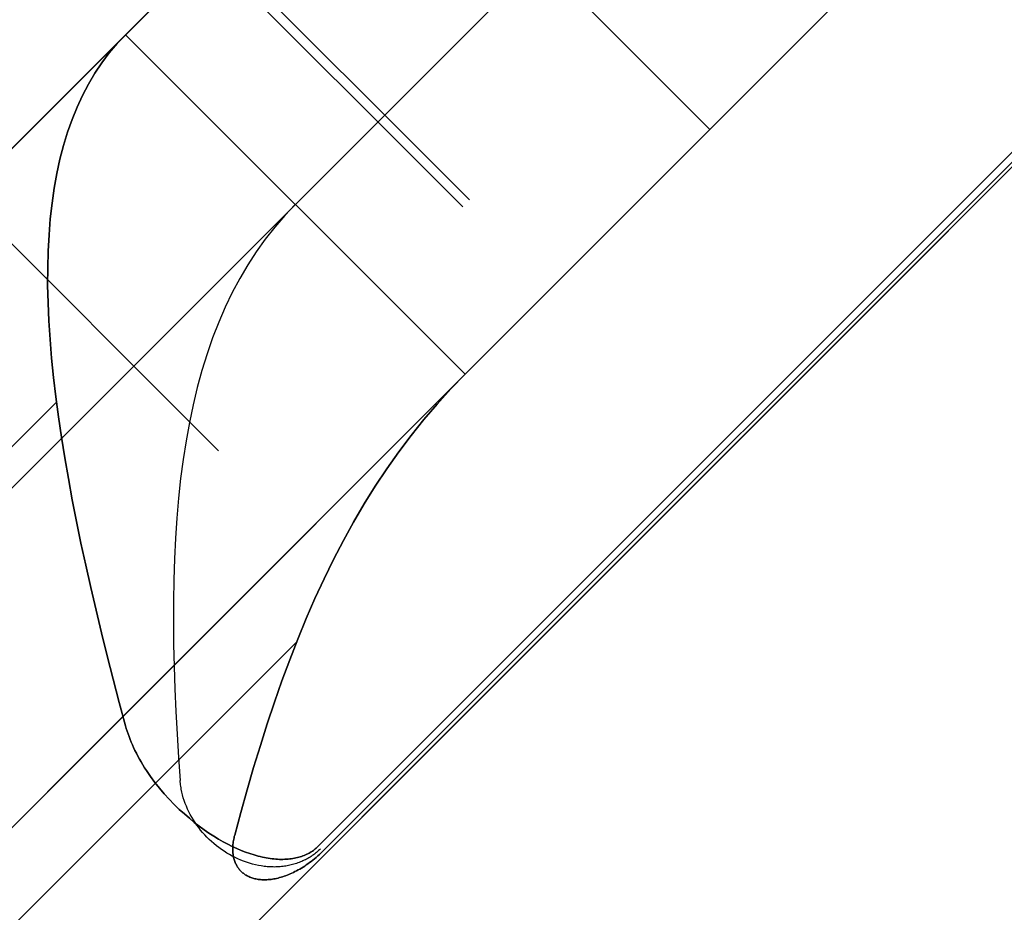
# Model space of a CAD drawing. Header units: millimetres. Extents: x -1690 to 192, y -898 to 54.
# Tile 199 of 256: x 139.15 to 143.25, y -842.49 to -838.77. Entities that reach past the tile are written whole.
import ezdxf

# ---------------------------------------------------------------- set-up
doc = ezdxf.new("R2010")
doc.units = ezdxf.units.MM
doc.header["$MEASUREMENT"] = 0
doc.layers.add('OVIDIO 186x93x72h', color=7, linetype='Continuous')

msp = doc.modelspace()

# ---------------------------------------------------------------- linework, layer by layer
at = {"layer": 'OVIDIO 186x93x72h', "extrusion": (-0.108979, 0.202852, 0.973126)}
for points in [[(254.7171, 833.7506), (254.7171, 994.4065)], [(254.7171, 994.4065), (254.7171, 833.7506)], [(254.4216, 994.4065), (254.4216, 833.7506)], [(254.1261, 994.4065), (254.1261, 833.7506)], [(254.1261, 833.7506), (254.1261, 994.4065)]]:
    msp.add_lwpolyline(points, dxfattribs=at)
at = {"layer": 'OVIDIO 186x93x72h', "extrusion": (-0.021464, 0.046296, 0.998697)}
for points in [[(213.2535, 776.3214), (213.2535, 877.624)], [(211.7676, 777.2852), (211.7676, 877.7982)]]:
    msp.add_lwpolyline(points, dxfattribs=at)
at = {"layer": 'OVIDIO 186x93x72h', "extrusion": (-0.235702, 0.235702, 0.942809)}
for points in [[(479.0157, 902.4715), (479.0157, 797.9311)], [(482.9912, 909.9615), (482.9912, 804.5535)], [(498.4121, 940.7364), (498.4121, 831.6586)], [(497.4634, 831.6586), (497.4634, 940.7364)], [(500.3095, 831.6586), (500.3095, 940.7364)], [(501.2582, 940.7364), (501.2582, 831.6586)]]:
    msp.add_lwpolyline(points, dxfattribs=at)
at = {"layer": 'OVIDIO 186x93x72h', "extrusion": (-0.202852, 0.108979, 0.973126)}
for points in [[(701.6115, 553.5977), (701.6115, 714.2535)], [(701.6115, 714.2535), (701.6115, 553.5977)], [(701.907, 714.2535), (701.907, 553.5977)], [(702.2025, 553.5977), (702.2025, 714.2535)], [(702.2025, 714.2535), (702.2025, 553.5977)]]:
    msp.add_lwpolyline(points, dxfattribs=at)
at = {"layer": 'OVIDIO 186x93x72h', "extrusion": (0.881274, 0.265352, -0.39108)}
msp.add_lwpolyline([(-828.6207, 561.3747), (-872.9336, 618.9298)], dxfattribs=at)
at = {"layer": 'OVIDIO 186x93x72h', "extrusion": (-0.046296, 0.021464, 0.998697)}
for points in [[(724.4816, 433.1141), (724.4816, 534.4185)], [(725.9678, 434.0823), (725.9678, 534.5936)]]:
    msp.add_lwpolyline(points, dxfattribs=at)
at = {"layer": 'OVIDIO 186x93x72h', "extrusion": (-0.015219, -0.015219, 0.999768)}
for points in [[(152.4561, -825.887), (143.0785, -835.2623)], [(153.5166, -826.9477), (144.1391, -836.3231)]]:
    msp.add_lwpolyline(points, dxfattribs=at)
at = {"layer": 'OVIDIO 186x93x72h', "extrusion": (0.999884, -0.000231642, 0.015217)}
msp.add_lwpolyline([(-832.8427, -4.8438), (-840.3, 484.9881)], dxfattribs=at)
at = {"layer": 'OVIDIO 186x93x72h', "extrusion": (-0.000231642, 0.999884, 0.015217)}
msp.add_lwpolyline([(-146.4121, 10.0645), (-138.9548, 499.8977)], dxfattribs=at)
at = {"layer": 'OVIDIO 186x93x72h'}
for points in [[(147.8155, -834.8482), (128.6454, -854.0183)], [(128.8588, -853.8049), (147.6021, -835.0616)], [(130.3816, -848.0395), (141.8367, -836.5844)], [(131.0887, -847.3324), (141.1296, -837.2915)], [(141.1296, -837.2915), (131.0887, -847.3324)], [(142.0242, -839.2253), (140.61, -837.8111)], [(131.7958, -848.0395), (141.8367, -837.9986)], [(131.7958, -849.4537), (143.2509, -837.9986)], [(140.9954, -839.547), (139.9347, -838.4863)], [(141.0235, -839.5189), (139.9629, -838.4582)], [(132.5029, -848.7466), (142.5438, -838.7057)], [(142.5438, -838.7057), (132.5029, -848.7466)], [(139.5903, -838.8307), (132.6279, -845.7931)], [(132.6279, -845.7931), (136.1091, -842.3119), (139.5903, -838.8307)], [(139.5903, -838.8307), (141.0046, -840.2449)], [(139.5903, -838.8307), (141.0046, -840.2449)], [(141.0046, -840.2449), (139.5903, -838.8307)], [(138.9175, -839.5036), (139.9781, -840.5643)], [(139.9781, -840.5643), (138.9175, -839.5036)], [(141.0046, -840.2449), (134.0421, -847.2074)], [(134.0421, -847.2074), (141.0046, -840.2449)], [(139.3028, -840.3609), (134.1581, -845.5056)], [(140.3027, -841.361), (135.1582, -846.5055)]]:
    msp.add_lwpolyline(points, dxfattribs=at)
at = {"layer": 'OVIDIO 186x93x72h', "extrusion": (-0.324768, -0.324768, 0.888285)}
for points in [[(691.8482, -139.507), (691.8482, -132.4205)], [(691.8482, -132.4205), (691.8482, -139.507)], [(692.5982, -139.507), (692.5982, -132.4205)], [(693.3482, -139.507), (693.3482, -132.4205)], [(693.3482, -132.4205), (693.3482, -139.507)]]:
    msp.add_lwpolyline(points, dxfattribs=at)
at = {"layer": 'OVIDIO 186x93x72h', "extrusion": (0.866025, -0.288675, 0.408248)}
for points in [[(-749.0629, -142.9911), (-751.6423, -139.8319)], [(-751.6423, -139.8319), (-749.0629, -142.9911)], [(-752.4935, -137.989), (-749.8488, -141.2281)], [(-749.8488, -141.2281), (-752.4935, -137.989)], [(-750.1842, -141.502), (-752.8289, -138.2629)], [(-752.5368, -140.5622), (-749.9573, -143.7214)], [(-749.9573, -143.7214), (-752.5368, -140.5622)], [(-750.5196, -141.7758), (-753.1643, -138.5368)], [(-753.1643, -138.5368), (-750.5196, -141.7758)]]:
    msp.add_lwpolyline(points, dxfattribs=at)
at = {"layer": 'OVIDIO 186x93x72h', "extrusion": (0.265352, 0.881274, 0.39108)}
msp.add_lwpolyline([(-408.0585, 957.3827), (-363.7456, 899.8276)], dxfattribs=at)
at = {"layer": 'OVIDIO 186x93x72h', "extrusion": (-0.288675, 0.866025, 0.408248)}
msp.add_lwpolyline([(132.3873, 365.7877), (129.8079, 362.6285)], dxfattribs=at)
at = {"layer": 'OVIDIO 186x93x72h', "extrusion": (0.216287, -0.216287, 0.952072)}
msp.add_lwpolyline([(-494.9464, -650.9981), (-494.9464, -652.9986)], dxfattribs=at)
at = {"layer": 'OVIDIO 186x93x72h', "extrusion": (0.818325, 0.403684, 0.409126)}
msp.add_lwpolyline([(-814.8908, 125.0394), (-816.4302, 123.7626)], dxfattribs=at)
at = {"layer": 'OVIDIO 186x93x72h', "extrusion": (-0.707107, 0.707107, 0)}
msp.add_lwpolyline([(496.5608, 29.3304), (496.5596, 29.2346), (496.5562, 29.1383), (496.5504, 29.0417), (496.5422, 28.945), (496.5316, 28.8481), (496.5186, 28.7512), (496.5032, 28.6543), (496.4854, 28.5576), (496.4652, 28.4611), (496.4425, 28.3649), (496.4174, 28.2691), (496.3899, 28.1739), (496.3601, 28.0792), (496.3278, 27.9853), (496.2932, 27.892), (496.2563, 27.7997), (496.2171, 27.7083), (496.1757, 27.6179), (496.132, 27.5287), (496.0862, 27.4406), (496.0383, 27.3538), (495.9883, 27.2684), (495.9363, 27.1843), (495.8824, 27.1018), (495.8266, 27.0208), (495.769, 26.9414), (495.7096, 26.8637), (495.6486, 26.7877), (495.586, 26.7135), (495.5218, 26.6411), (495.4562, 26.5706), (495.3892, 26.502)], dxfattribs=at)
at = {"layer": 'OVIDIO 186x93x72h', "extrusion": (0.707107, -0.707107, 0)}
for points in [[(-495.3892, 26.502), (-495.4562, 26.5706), (-495.5218, 26.6411), (-495.586, 26.7135), (-495.6486, 26.7877), (-495.7096, 26.8637), (-495.769, 26.9414), (-495.8266, 27.0208), (-495.8824, 27.1018), (-495.9363, 27.1843), (-495.9883, 27.2684), (-496.0383, 27.3538), (-496.0862, 27.4406), (-496.132, 27.5287), (-496.1757, 27.6179), (-496.2171, 27.7083), (-496.2563, 27.7997), (-496.2932, 27.892), (-496.3278, 27.9853), (-496.3601, 28.0792), (-496.3899, 28.1739), (-496.4174, 28.2691), (-496.4425, 28.3649), (-496.4652, 28.4611), (-496.4854, 28.5576), (-496.5032, 28.6543), (-496.5186, 28.7512), (-496.5316, 28.8481), (-496.5422, 28.945), (-496.5504, 29.0417), (-496.5562, 29.1383), (-496.5596, 29.2346), (-496.5608, 29.3304)], [(-496.5608, 29.3304), (-496.5596, 29.2346), (-496.5562, 29.1383), (-496.5504, 29.0417), (-496.5422, 28.945), (-496.5316, 28.8481), (-496.5186, 28.7512), (-496.5032, 28.6543), (-496.4854, 28.5576), (-496.4652, 28.4611), (-496.4425, 28.3649), (-496.4174, 28.2691), (-496.3899, 28.1739), (-496.3601, 28.0792), (-496.3278, 27.9853), (-496.2932, 27.892), (-496.2563, 27.7997), (-496.2171, 27.7083), (-496.1757, 27.6179), (-496.132, 27.5287), (-496.0862, 27.4406), (-496.0383, 27.3538), (-495.9883, 27.2684), (-495.9363, 27.1843), (-495.8824, 27.1018), (-495.8266, 27.0208), (-495.769, 26.9414), (-495.7096, 26.8637), (-495.6486, 26.7877), (-495.586, 26.7135), (-495.5218, 26.6411), (-495.4562, 26.5706), (-495.3892, 26.502)]]:
    msp.add_lwpolyline(points, dxfattribs=at)
at = {"layer": 'OVIDIO 186x93x72h', "extrusion": (0.906982, 0.195576, 0.373007)}
msp.add_lwpolyline([(-851.2545, 40.4172), (-852.2557, 38.6854)], dxfattribs=at)
at = {"layer": 'OVIDIO 186x93x72h', "extrusion": (0.973837, 0.053029, 0.220975)}
for points in [[(-848.0543, 6.1472), (-848.5329, 4.2052)], [(-848.5329, 4.2052), (-848.0543, 6.1472)], [(-848.0543, 6.1472), (-848.1876, 5.6062)]]:
    msp.add_lwpolyline(points, dxfattribs=at)
at = {"layer": 'OVIDIO 186x93x72h', "extrusion": (0.027096, 0.986544, -0.161235)}
msp.add_lwpolyline([(-163.1229, -109.8239), (-162.787, -107.8523)], dxfattribs=at)
at = {"layer": 'OVIDIO 186x93x72h', "extrusion": (0.995955, 0.008107, 0.08949)}
msp.add_lwpolyline([(-843.4601, 13.6356), (-843.2789, 15.6274)], dxfattribs=at)
at = {"layer": 'OVIDIO 186x93x72h', "extrusion": (0.000101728, 0.999949, -0.010085)}
msp.add_lwpolyline([(-140.4981, 17.1782), (-140.4779, 19.1781)], dxfattribs=at)
at = {"layer": 'OVIDIO 186x93x72h', "extrusion": (0.999949, 0.000101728, 0.010085)}
msp.add_lwpolyline([(-842.2454, 24.2569), (-842.2252, 26.2568)], dxfattribs=at)
at = {"layer": 'OVIDIO 186x93x72h', "extrusion": (0.99949, 0.001019, 0.031903)}
msp.add_lwpolyline([(-842.4698, 21.2118), (-842.4059, 23.2107)], dxfattribs=at)
at = {"layer": 'OVIDIO 186x93x72h'}
for points in [[(140.3922, -842.211, 27.6733), (147.3648, -835.2401, 27.6733), (147.4518, -835.1581, 27.6733), (147.5404, -835.0779, 27.6734), (147.6306, -834.9995, 27.6735), (147.7223, -834.9229, 27.6736), (147.8155, -834.8482, 27.6736)], [(147.6021, -835.0616, 25.6736), (147.4991, -835.1534, 25.6736), (147.3983, -835.2475, 25.6735), (140.4124, -842.2311, 25.6735)], [(139.5903, -838.8307, 24.6736), (139.5554, -838.8677, 24.7668), (139.5225, -838.9068, 24.86), (139.4916, -838.9479, 24.953), (139.4628, -838.991, 25.0457), (139.436, -839.0362, 25.1381), (139.4113, -839.0834, 25.23), (139.3885, -839.1326, 25.3214), (139.3678, -839.1838, 25.4121), (139.349, -839.237, 25.5021), (139.3323, -839.2922, 25.5913), (139.3174, -839.3494, 25.6797), (139.3045, -839.4084, 25.767), (139.2935, -839.4694, 25.8534), (139.2844, -839.5322, 25.9385), (139.2772, -839.5969, 26.0225), (139.2718, -839.6635, 26.1051), (139.2682, -839.7318, 26.1864), (139.2663, -839.802, 26.2662), (139.2662, -839.8738, 26.3444), (139.2678, -839.9474, 26.4211), (139.2711, -840.0226, 26.496), (139.276, -840.0994, 26.5692), (139.2824, -840.1779, 26.6406), (139.2905, -840.2579, 26.7101), (139.3, -840.3394, 26.7776), (139.311, -840.4223, 26.843), (139.3234, -840.5067, 26.9064), (139.3372, -840.5924, 26.9676), (139.3523, -840.6795, 27.0266), (139.3687, -840.7678, 27.0833), (139.3863, -840.8574, 27.1377), (139.405, -840.9481, 27.1897), (139.4249, -841.04, 27.2392), (139.4459, -841.1329, 27.2863), (139.4678, -841.2268, 27.3309), (139.4907, -841.3216, 27.3729), (139.5145, -841.4174, 27.4123), (139.5392, -841.514, 27.449), (139.5646, -841.6114, 27.4831), (139.5907, -841.7095, 27.5144)], [(139.5907, -841.7095, 27.5144), (139.5646, -841.6114, 27.4831), (139.5392, -841.514, 27.449), (139.5145, -841.4174, 27.4123), (139.4907, -841.3216, 27.3729), (139.4678, -841.2268, 27.3309), (139.4459, -841.1329, 27.2863), (139.4249, -841.04, 27.2392), (139.405, -840.9481, 27.1897), (139.3863, -840.8574, 27.1377), (139.3687, -840.7678, 27.0833), (139.3523, -840.6795, 27.0266), (139.3372, -840.5924, 26.9676), (139.3234, -840.5067, 26.9064), (139.311, -840.4223, 26.843), (139.3, -840.3394, 26.7776), (139.2905, -840.2579, 26.7101), (139.2824, -840.1779, 26.6406), (139.276, -840.0994, 26.5692), (139.2711, -840.0226, 26.496), (139.2678, -839.9474, 26.4211), (139.2662, -839.8738, 26.3444), (139.2663, -839.802, 26.2662), (139.2682, -839.7318, 26.1864), (139.2718, -839.6635, 26.1051), (139.2772, -839.5969, 26.0225), (139.2844, -839.5322, 25.9385), (139.2935, -839.4694, 25.8534), (139.3045, -839.4084, 25.767), (139.3174, -839.3494, 25.6797), (139.3323, -839.2922, 25.5913), (139.349, -839.237, 25.5021), (139.3678, -839.1838, 25.4121), (139.3885, -839.1326, 25.3214), (139.4113, -839.0834, 25.23), (139.436, -839.0362, 25.1381), (139.4628, -838.991, 25.0457), (139.4916, -838.9479, 24.953), (139.5225, -838.9068, 24.86), (139.5554, -838.8677, 24.7668), (139.5903, -838.8307, 24.6736)], [(140.2975, -839.5378, 24.6736), (140.2536, -839.5839, 24.7513), (140.2118, -839.6321, 24.8289), (140.1722, -839.6824, 24.9062), (140.1347, -839.7349, 24.9832), (140.0993, -839.7894, 25.0597), (140.066, -839.8461, 25.1357), (140.0348, -839.9048, 25.211), (140.0056, -839.9656, 25.2854), (139.9785, -840.0284, 25.3589), (139.9533, -840.0932, 25.4314), (139.9301, -840.1599, 25.5027), (139.9089, -840.2286, 25.5728), (139.8895, -840.2993, 25.6416), (139.8721, -840.3717, 25.7089), (139.8564, -840.446, 25.7746), (139.8426, -840.5221, 25.8386), (139.8305, -840.6, 25.9008), (139.8201, -840.6795, 25.9612), (139.8113, -840.7607, 26.0197), (139.8041, -840.8435, 26.0761), (139.7984, -840.9277, 26.1304), (139.7942, -841.0135, 26.1825), (139.7914, -841.1006, 26.2324), (139.7899, -841.1891, 26.2799), (139.7897, -841.2788, 26.3249), (139.7907, -841.3698, 26.3675), (139.7929, -841.4619, 26.4076), (139.7961, -841.555, 26.445), (139.8002, -841.6491, 26.4798), (139.8053, -841.7442, 26.5118), (139.8113, -841.8401, 26.5411), (139.818, -841.9367, 26.5675)], [(140.0452, -842.164, 25.6205), (140.0708, -842.0696, 25.6026), (140.0971, -841.976, 25.5822), (140.1242, -841.8831, 25.5593), (140.1521, -841.7912, 25.534), (140.181, -841.7002, 25.5065), (140.211, -841.6102, 25.4767), (140.2421, -841.5214, 25.4448), (140.2744, -841.4338, 25.4108), (140.3081, -841.3475, 25.3748), (140.343, -841.2625, 25.337), (140.3795, -841.179, 25.2974), (140.4173, -841.0969, 25.2561), (140.4568, -841.0164, 25.2132), (140.4978, -840.9374, 25.1689), (140.5404, -840.8601, 25.1233), (140.5848, -840.7845, 25.0764), (140.6309, -840.7107, 25.0285), (140.6788, -840.6386, 24.9796), (140.7284, -840.5684, 24.9298), (140.7799, -840.5, 24.8794), (140.8333, -840.4334, 24.8284), (140.8885, -840.3687, 24.777), (140.9456, -840.3058, 24.7254), (141.0046, -840.2449, 24.6736)], [(141.0046, -840.2449, 24.6736), (140.9456, -840.3058, 24.7254), (140.8885, -840.3687, 24.777), (140.8333, -840.4334, 24.8284), (140.7799, -840.5, 24.8794), (140.7284, -840.5684, 24.9298), (140.6788, -840.6386, 24.9796), (140.6309, -840.7107, 25.0285), (140.5848, -840.7845, 25.0764), (140.5404, -840.8601, 25.1233), (140.4978, -840.9374, 25.1689), (140.4568, -841.0164, 25.2132), (140.4173, -841.0969, 25.2561), (140.3795, -841.179, 25.2974), (140.343, -841.2625, 25.337), (140.3081, -841.3475, 25.3748), (140.2744, -841.4338, 25.4108), (140.2421, -841.5214, 25.4448), (140.211, -841.6102, 25.4767), (140.181, -841.7002, 25.5065), (140.1521, -841.7912, 25.534), (140.1242, -841.8831, 25.5593), (140.0971, -841.976, 25.5822), (140.0708, -842.0696, 25.6026), (140.0452, -842.164, 25.6205)], [(139.5907, -841.7095, 27.5144), (139.5938, -841.7205, 27.5178), (139.5972, -841.7315, 27.5212), (139.6009, -841.7427, 27.5247), (139.605, -841.7539, 27.5282), (139.6093, -841.7653, 27.5317), (139.6139, -841.7767, 27.5353), (139.6189, -841.7882, 27.539), (139.6241, -841.7998, 27.5426), (139.6297, -841.8115, 27.5463), (139.6356, -841.8233, 27.5501), (139.6418, -841.8352, 27.5538), (139.6483, -841.8471, 27.5576), (139.6552, -841.8591, 27.5614), (139.6624, -841.8712, 27.5652), (139.67, -841.8834, 27.569), (139.6779, -841.8956, 27.5729), (139.6862, -841.9079, 27.5767), (139.6948, -841.9202, 27.5805), (139.713, -841.9447, 27.588), (139.7321, -841.9688, 27.5953), (139.752, -841.9922, 27.6023), (139.7725, -842.0148, 27.6089), (139.7934, -842.0363, 27.615), (139.8145, -842.0567, 27.6208), (139.8355, -842.076, 27.626), (139.8563, -842.094, 27.6309), (139.8769, -842.1108, 27.6353), (139.8974, -842.1266, 27.6393), (139.9177, -842.1414, 27.643), (139.9378, -842.1552, 27.6463), (139.9578, -842.1681, 27.6494), (139.9776, -842.1802, 27.6522), (139.9971, -842.1913, 27.6547), (140.0164, -842.2016, 27.657), (140.0354, -842.211, 27.659), (140.0542, -842.2196, 27.6609), (140.0727, -842.2275, 27.6625), (140.0908, -842.2345, 27.664), (140.1087, -842.2408, 27.6653), (140.1263, -842.2464, 27.6665), (140.1435, -842.2512, 27.6675), (140.152, -842.2534, 27.668), (140.1604, -842.2553, 27.6685), (140.1687, -842.2571, 27.6689), (140.1769, -842.2587, 27.6692), (140.185, -842.2601, 27.6696), (140.193, -842.2614, 27.6699), (140.201, -842.2624, 27.6702), (140.2088, -842.2633, 27.6705), (140.2165, -842.264, 27.6708), (140.2241, -842.2645, 27.671), (140.2317, -842.2649, 27.6713), (140.2391, -842.265, 27.6715), (140.2464, -842.265, 27.6716), (140.2535, -842.2648, 27.6718), (140.2606, -842.2645, 27.672), (140.2675, -842.264, 27.6721), (140.2743, -842.2633, 27.6723), (140.281, -842.2625, 27.6724), (140.2876, -842.2615, 27.6725), (140.294, -842.2603, 27.6726), (140.3003, -842.2591, 27.6727), (140.3065, -842.2576, 27.6728), (140.3125, -842.256, 27.6728), (140.3183, -842.2543, 27.6729), (140.324, -842.2525, 27.6729), (140.3296, -842.2505, 27.673), (140.335, -842.2484, 27.673), (140.3402, -842.2461, 27.6731), (140.3453, -842.2438, 27.6731), (140.3503, -842.2413, 27.6731), (140.3551, -842.2387, 27.6732), (140.3598, -842.2361, 27.6732), (140.3643, -842.2333, 27.6732), (140.3687, -842.2304, 27.6732), (140.373, -842.2274, 27.6732), (140.3771, -842.2243, 27.6733), (140.3811, -842.2211, 27.6733), (140.3849, -842.2178, 27.6733), (140.3886, -842.2144, 27.6733), (140.3922, -842.211, 27.6733)], [(140.3922, -842.211, 27.6733), (140.3886, -842.2144, 27.6733), (140.3849, -842.2178, 27.6733), (140.3811, -842.2211, 27.6733), (140.3771, -842.2243, 27.6733), (140.373, -842.2274, 27.6732), (140.3687, -842.2304, 27.6732), (140.3643, -842.2333, 27.6732), (140.3598, -842.2361, 27.6732), (140.3551, -842.2387, 27.6732), (140.3503, -842.2413, 27.6731), (140.3453, -842.2438, 27.6731), (140.3402, -842.2461, 27.6731), (140.335, -842.2484, 27.673), (140.3296, -842.2505, 27.673), (140.324, -842.2525, 27.6729), (140.3183, -842.2543, 27.6729), (140.3125, -842.256, 27.6728), (140.3065, -842.2576, 27.6728), (140.3003, -842.2591, 27.6727), (140.294, -842.2603, 27.6726), (140.2876, -842.2615, 27.6725), (140.281, -842.2625, 27.6724), (140.2743, -842.2633, 27.6723), (140.2675, -842.264, 27.6721), (140.2606, -842.2645, 27.672), (140.2535, -842.2648, 27.6718), (140.2464, -842.265, 27.6716), (140.2391, -842.265, 27.6715), (140.2317, -842.2649, 27.6713), (140.2241, -842.2645, 27.671), (140.2165, -842.264, 27.6708), (140.2088, -842.2633, 27.6705), (140.201, -842.2624, 27.6702), (140.193, -842.2614, 27.6699), (140.185, -842.2601, 27.6696), (140.1769, -842.2587, 27.6692), (140.1687, -842.2571, 27.6689), (140.1604, -842.2553, 27.6685), (140.152, -842.2534, 27.668), (140.1435, -842.2512, 27.6675), (140.1263, -842.2464, 27.6665), (140.1087, -842.2408, 27.6653), (140.0908, -842.2345, 27.664), (140.0727, -842.2275, 27.6625), (140.0542, -842.2196, 27.6609), (140.0354, -842.211, 27.659), (140.0164, -842.2016, 27.657), (139.9971, -842.1913, 27.6547), (139.9776, -842.1802, 27.6522), (139.9578, -842.1681, 27.6494), (139.9378, -842.1552, 27.6463), (139.9177, -842.1414, 27.643), (139.8974, -842.1266, 27.6393), (139.8769, -842.1108, 27.6353), (139.8563, -842.094, 27.6309), (139.8355, -842.076, 27.626), (139.8145, -842.0567, 27.6208), (139.7934, -842.0363, 27.615), (139.7725, -842.0148, 27.6089), (139.752, -841.9922, 27.6023), (139.7321, -841.9688, 27.5953), (139.713, -841.9447, 27.588), (139.6948, -841.9202, 27.5805), (139.6862, -841.9079, 27.5767), (139.6779, -841.8956, 27.5729), (139.67, -841.8834, 27.569), (139.6624, -841.8712, 27.5652), (139.6552, -841.8591, 27.5614), (139.6483, -841.8471, 27.5576), (139.6418, -841.8352, 27.5538), (139.6356, -841.8233, 27.5501), (139.6297, -841.8115, 27.5463), (139.6241, -841.7998, 27.5426), (139.6189, -841.7882, 27.539), (139.6139, -841.7767, 27.5353), (139.6093, -841.7653, 27.5317), (139.605, -841.7539, 27.5282), (139.6009, -841.7427, 27.5247), (139.5972, -841.7315, 27.5212), (139.5938, -841.7205, 27.5178), (139.5907, -841.7095, 27.5144)], [(140.4023, -842.221, 26.6735), (140.3984, -842.2249, 26.6735), (140.3943, -842.2287, 26.6735), (140.3902, -842.2323, 26.6735), (140.386, -842.2359, 26.6735), (140.3817, -842.2394, 26.6735), (140.3773, -842.2428, 26.6734), (140.3729, -842.2461, 26.6734), (140.3683, -842.2493, 26.6734), (140.3637, -842.2524, 26.6734), (140.359, -842.2554, 26.6734), (140.3543, -842.2583, 26.6734), (140.3495, -842.2611, 26.6734), (140.3446, -842.2639, 26.6733), (140.3396, -842.2665, 26.6733), (140.3346, -842.269, 26.6733), (140.3295, -842.2714, 26.6732), (140.3243, -842.2737, 26.6732), (140.3191, -842.2759, 26.6731), (140.3139, -842.278, 26.6731), (140.3085, -842.2799, 26.673), (140.3031, -842.2818, 26.673), (140.2977, -842.2836, 26.6729), (140.2922, -842.2853, 26.6728), (140.2867, -842.2868, 26.6727), (140.2811, -842.2883, 26.6726), (140.2755, -842.2896, 26.6725), (140.2698, -842.2908, 26.6724), (140.2641, -842.2919, 26.6722), (140.2583, -842.2929, 26.6721), (140.2525, -842.2938, 26.672), (140.2467, -842.2946, 26.6718), (140.2408, -842.2952, 26.6716), (140.2349, -842.2958, 26.6714), (140.2289, -842.2962, 26.6712), (140.223, -842.2965, 26.671), (140.217, -842.2967, 26.6708), (140.2109, -842.2968, 26.6706), (140.2049, -842.2967, 26.6703), (140.1988, -842.2966, 26.6701), (140.1928, -842.2963, 26.6698), (140.1867, -842.296, 26.6695), (140.1805, -842.2955, 26.6692), (140.1744, -842.2949, 26.6689), (140.1683, -842.2942, 26.6686), (140.1621, -842.2934, 26.6682), (140.156, -842.2924, 26.6678), (140.1437, -842.2902, 26.667), (140.1314, -842.2876, 26.6661), (140.1191, -842.2846, 26.6652), (140.1068, -842.2811, 26.6641), (140.0946, -842.2772, 26.663), (140.0825, -842.2729, 26.6618), (140.0705, -842.2682, 26.6604), (140.0586, -842.263, 26.659), (140.0468, -842.2575, 26.6574), (140.0351, -842.2515, 26.6558), (140.0236, -842.2452, 26.654), (140.0123, -842.2385, 26.6522), (140.0012, -842.2314, 26.6502), (139.9902, -842.2239, 26.6481), (139.9795, -842.2162, 26.646), (139.969, -842.208, 26.6437), (139.9588, -842.1996, 26.6414), (139.9488, -842.1909, 26.6389), (139.9391, -842.1819, 26.6364), (139.9297, -842.1725, 26.6338), (139.9206, -842.163, 26.6311), (139.9118, -842.1532, 26.6283), (139.9033, -842.1431, 26.6254), (139.8952, -842.1328, 26.6225), (139.8874, -842.1223, 26.6195), (139.88, -842.1115, 26.6164), (139.873, -842.1006, 26.6132), (139.8664, -842.0896, 26.61), (139.8602, -842.0783, 26.6068), (139.8543, -842.0669, 26.6035), (139.8489, -842.0554, 26.6002), (139.8439, -842.0438, 26.5969), (139.8393, -842.0321, 26.5935), (139.8351, -842.0203, 26.5902), (139.8313, -842.0084, 26.5869), (139.828, -841.9965, 26.5836), (139.8251, -841.9845, 26.5803), (139.8226, -841.9726, 26.577), (139.8216, -841.9666, 26.5754), (139.8206, -841.9606, 26.5738), (139.8198, -841.9546, 26.5722), (139.8191, -841.9486, 26.5707), (139.8185, -841.9427, 26.5691), (139.818, -841.9367, 26.5676)], [(140.4124, -842.2311, 25.6735), (140.4055, -842.2379, 25.6735), (140.3986, -842.2443, 25.6735), (140.3917, -842.2506, 25.6735), (140.3848, -842.2566, 25.6735), (140.3779, -842.2624, 25.6734), (140.371, -842.268, 25.6734), (140.3641, -842.2734, 25.6734), (140.3572, -842.2785, 25.6734), (140.3504, -842.2835, 25.6734), (140.3435, -842.2882, 25.6733), (140.3367, -842.2928, 25.6733), (140.3299, -842.2972, 25.6732), (140.3231, -842.3013, 25.6732), (140.3163, -842.3053, 25.6731), (140.3096, -842.3091, 25.6731), (140.3029, -842.3128, 25.673), (140.2963, -842.3162, 25.6729), (140.2897, -842.3195, 25.6728), (140.2831, -842.3226, 25.6727), (140.2766, -842.3255, 25.6726), (140.2701, -842.3282, 25.6725), (140.2636, -842.3308, 25.6724), (140.2573, -842.3332, 25.6722), (140.2509, -842.3354, 25.6721), (140.2446, -842.3375, 25.6719), (140.2384, -842.3394, 25.6717), (140.2322, -842.3412, 25.6715), (140.2261, -842.3427, 25.6713), (140.22, -842.3442, 25.6711), (140.214, -842.3454, 25.6709), (140.2081, -842.3466, 25.6706), (140.2023, -842.3475, 25.6703), (140.1965, -842.3483, 25.67), (140.1908, -842.349, 25.6697), (140.1851, -842.3495, 25.6694), (140.1796, -842.3499, 25.6691), (140.1741, -842.3501, 25.6687), (140.1687, -842.3502, 25.6683), (140.1634, -842.3501, 25.6679), (140.1582, -842.3499, 25.6675), (140.1531, -842.3495, 25.6671), (140.1481, -842.349, 25.6666), (140.1432, -842.3484, 25.6661), (140.1384, -842.3476, 25.6657), (140.1337, -842.3467, 25.6651), (140.1291, -842.3457, 25.6646), (140.1246, -842.3445, 25.6641), (140.1202, -842.3433, 25.6635), (140.116, -842.3419, 25.6629), (140.1119, -842.3403, 25.6623), (140.1079, -842.3387, 25.6617), (140.104, -842.337, 25.6611), (140.1002, -842.3351, 25.6605), (140.0965, -842.3331, 25.6598), (140.093, -842.3311, 25.6591), (140.0895, -842.3289, 25.6584), (140.0862, -842.3267, 25.6577), (140.0846, -842.3255, 25.6574), (140.083, -842.3243, 25.657), (140.0814, -842.3231, 25.6566), (140.0798, -842.3219, 25.6563), (140.0783, -842.3207, 25.6559), (140.0768, -842.3194, 25.6555), (140.0754, -842.3181, 25.6552), (140.0739, -842.3168, 25.6548), (140.0725, -842.3154, 25.6544), (140.0712, -842.314, 25.654), (140.0698, -842.3126, 25.6536), (140.0685, -842.3112, 25.6532), (140.0672, -842.3098, 25.6528), (140.0659, -842.3083, 25.6524), (140.0646, -842.3068, 25.652), (140.0634, -842.3053, 25.6516), (140.0622, -842.3038, 25.6512), (140.061, -842.3022, 25.6508), (140.0599, -842.3007, 25.6503), (140.0587, -842.2991, 25.6499), (140.0576, -842.2974, 25.6495), (140.0566, -842.2958, 25.649), (140.0555, -842.2941, 25.6486), (140.0545, -842.2924, 25.6482), (140.0535, -842.2907, 25.6477), (140.0526, -842.2889, 25.6473), (140.0507, -842.2853, 25.6464), (140.049, -842.2817, 25.6455), (140.0473, -842.2779, 25.6445), (140.0458, -842.274, 25.6436), (140.0444, -842.27, 25.6426), (140.0431, -842.2659, 25.6416), (140.042, -842.2616, 25.6406), (140.0409, -842.2573, 25.6396), (140.04, -842.2529, 25.6386), (140.0392, -842.2484, 25.6376), (140.0386, -842.2437, 25.6365), (140.038, -842.239, 25.6355), (140.0376, -842.2342, 25.6344), (140.0373, -842.2292, 25.6333), (140.0372, -842.2242, 25.6323), (140.0372, -842.2191, 25.6312), (140.0373, -842.214, 25.6301), (140.0376, -842.2087, 25.629), (140.038, -842.2034, 25.628), (140.0386, -842.198, 25.6269), (140.0393, -842.1925, 25.6258), (140.0402, -842.1869, 25.6247), (140.0412, -842.1813, 25.6237), (140.0424, -842.1756, 25.6226), (140.0437, -842.1698, 25.6216), (140.0452, -842.164, 25.6205)], [(140.0452, -842.164, 25.6205), (140.0437, -842.1698, 25.6216), (140.0424, -842.1756, 25.6226), (140.0412, -842.1813, 25.6237), (140.0402, -842.1869, 25.6247), (140.0393, -842.1925, 25.6258), (140.0386, -842.198, 25.6269), (140.038, -842.2034, 25.628), (140.0376, -842.2087, 25.629), (140.0373, -842.214, 25.6301), (140.0372, -842.2191, 25.6312), (140.0372, -842.2242, 25.6323), (140.0373, -842.2292, 25.6333), (140.0376, -842.2342, 25.6344), (140.038, -842.239, 25.6355), (140.0386, -842.2437, 25.6365), (140.0392, -842.2484, 25.6376), (140.04, -842.2529, 25.6386), (140.0409, -842.2573, 25.6396), (140.042, -842.2616, 25.6406), (140.0431, -842.2659, 25.6416), (140.0444, -842.27, 25.6426), (140.0458, -842.274, 25.6436), (140.0473, -842.2779, 25.6445), (140.049, -842.2817, 25.6455), (140.0507, -842.2853, 25.6464), (140.0526, -842.2889, 25.6473), (140.0535, -842.2907, 25.6477), (140.0545, -842.2924, 25.6482), (140.0555, -842.2941, 25.6486), (140.0566, -842.2958, 25.649), (140.0576, -842.2974, 25.6495), (140.0587, -842.2991, 25.6499), (140.0599, -842.3007, 25.6503), (140.061, -842.3022, 25.6508), (140.0622, -842.3038, 25.6512), (140.0634, -842.3053, 25.6516), (140.0646, -842.3068, 25.652), (140.0659, -842.3083, 25.6524), (140.0672, -842.3098, 25.6528), (140.0685, -842.3112, 25.6532), (140.0698, -842.3126, 25.6536), (140.0712, -842.314, 25.654), (140.0725, -842.3154, 25.6544), (140.0739, -842.3168, 25.6548), (140.0754, -842.3181, 25.6552), (140.0768, -842.3194, 25.6555), (140.0783, -842.3207, 25.6559), (140.0798, -842.3219, 25.6563), (140.0814, -842.3231, 25.6566), (140.083, -842.3243, 25.657), (140.0846, -842.3255, 25.6574), (140.0862, -842.3267, 25.6577), (140.0895, -842.3289, 25.6584), (140.093, -842.3311, 25.6591), (140.0965, -842.3331, 25.6598), (140.1002, -842.3351, 25.6605), (140.104, -842.337, 25.6611), (140.1079, -842.3387, 25.6617), (140.1119, -842.3403, 25.6623), (140.116, -842.3419, 25.6629), (140.1202, -842.3433, 25.6635), (140.1246, -842.3445, 25.6641), (140.1291, -842.3457, 25.6646), (140.1337, -842.3467, 25.6651), (140.1384, -842.3476, 25.6657), (140.1432, -842.3484, 25.6661), (140.1481, -842.349, 25.6666), (140.1531, -842.3495, 25.6671), (140.1582, -842.3499, 25.6675), (140.1634, -842.3501, 25.6679), (140.1687, -842.3502, 25.6683), (140.1741, -842.3501, 25.6687), (140.1796, -842.3499, 25.6691), (140.1851, -842.3495, 25.6694), (140.1908, -842.349, 25.6697), (140.1965, -842.3483, 25.67), (140.2023, -842.3475, 25.6703), (140.2081, -842.3466, 25.6706), (140.214, -842.3454, 25.6709), (140.22, -842.3442, 25.6711), (140.2261, -842.3427, 25.6713), (140.2322, -842.3412, 25.6715), (140.2384, -842.3394, 25.6717), (140.2446, -842.3375, 25.6719), (140.2509, -842.3354, 25.6721), (140.2573, -842.3332, 25.6722), (140.2636, -842.3308, 25.6724), (140.2701, -842.3282, 25.6725), (140.2766, -842.3255, 25.6726), (140.2831, -842.3226, 25.6727), (140.2897, -842.3195, 25.6728), (140.2963, -842.3162, 25.6729), (140.3029, -842.3128, 25.673), (140.3096, -842.3091, 25.6731), (140.3163, -842.3053, 25.6731), (140.3231, -842.3013, 25.6732), (140.3299, -842.2972, 25.6732), (140.3367, -842.2928, 25.6733), (140.3435, -842.2882, 25.6733), (140.3504, -842.2835, 25.6734), (140.3572, -842.2785, 25.6734), (140.3641, -842.2734, 25.6734), (140.371, -842.268, 25.6734), (140.3779, -842.2624, 25.6734), (140.3848, -842.2566, 25.6735), (140.3917, -842.2506, 25.6735), (140.3986, -842.2443, 25.6735), (140.4055, -842.2379, 25.6735), (140.4124, -842.2311, 25.6735)]]:
    msp.add_polyline3d(points, dxfattribs=at)

doc.saveas('drawing.dxf')
